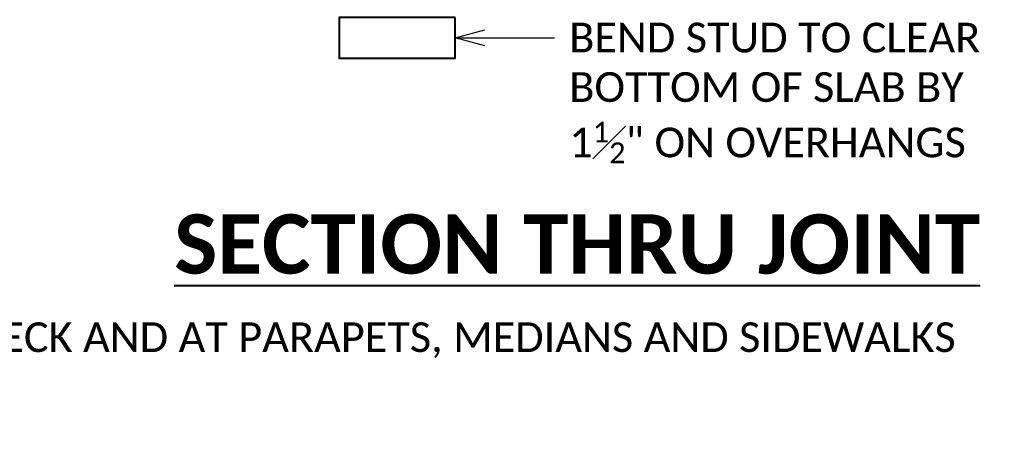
# Model space of a CAD drawing. Header units: metres. Extents: x -138 to 797, y -50 to 519.
# Tile 76 of 256: x -64 to -14, y 26 to 47. Entities that reach past the tile are written whole.
import ezdxf
from ezdxf import colors
from ezdxf.entities.mleader import LeaderData, LeaderLine
from ezdxf.enums import TextEntityAlignment as Align
from ezdxf.math import Vec2, Vec3

# ---------------------------------------------------------------- set-up
doc = ezdxf.new("R2010")
doc.units = ezdxf.units.M
doc.header["$MEASUREMENT"] = 0
for name, color, linetype, lineweight in [('B_ANNO_DIM', 7, 'Continuous', 18), ('B_ANNO_TEXT', 7, 'Continuous', 18), ('B_ANNO_TEXT_TITLE', 7, 'Continuous', 40), ('B_DETAIL_OBJ', 7, 'Continuous', 40)]:
    doc.layers.add(name, color=color, linetype=linetype, lineweight=lineweight)
doc.styles.add('Annotative', font='calibri.ttf', dxfattribs={"height": 0.0625})
doc.styles.get("Standard").update_dxf_attribs({"font": 'calibri.ttf'})
doc.styles.add('Title', font='calibrib.ttf', dxfattribs={"height": 0.125})

# ---------------------------------------------------------------- blocks, each defined once
blk = doc.blocks.new('_Open30')
at = {"color": 0, "linetype": 'ByBlock', "lineweight": -2}
for p, q in [((-1, 0.268), (0, 0)), ((0, 0), (-1, -0.268)), ((0, 0), (-1, 0))]:
    blk.add_line(p, q, dxfattribs=at)
blk = doc.blocks.new('INS_JTSS_ATGRSDWK+SS_BASE')
at = {"layer": 'B_DETAIL_OBJ', "flags": 128}
blk.add_lwpolyline([(70.8967, -219.4141), (65.0327, -219.4141), (65.0327, -221.4581), (70.8967, -221.4581)], close=True, dxfattribs=at)
at = {"style": 'Annotative'}
blk.add_attdef('DIM12', text='', height=1.5, rotation=90, dxfattribs=at).set_placement((9.8635, -92.4421), align=Align.MIDDLE_CENTER)
at = {"layer": 'B_ANNO_DIM', "lineweight": 30}
for tag, p in [('BAR1', (10.7294, -248.1165)), ('BAR3', (129.0984, -257.5272))]:
    blk.add_attdef(tag, text='', height=1.5, dxfattribs=at).set_placement(p, align=Align.TOP_LEFT)
at = {"layer": 'B_ANNO_DIM', "style": 'Annotative'}
for tag, p in [('BAR2', (96.1024, -274.8563)), ('BAR4', (122.9444, -296.1127))]:
    blk.add_attdef(tag, text='', height=1.5, dxfattribs=at).set_placement(p, align=Align.TOP_LEFT)
at = {"layer": 'B_ANNO_TEXT', "insert": (1.8454, -234.8137), "char_height": 1.5, "width": 109.373303, "attachment_point": 1, "line_spacing_factor": 0.9, "style": 'Annotative'}
blk.add_mtext('\\pxqc;EXTERIOR GIRDER TO EDGE OF DECK AND AT PARAPETS, MEDIANS AND SIDEWALKS', dxfattribs=at)
at = {"layer": 'B_ANNO_TEXT', "style": 'Annotative'}
for tag, p in [('SS', (321.0554, -84.683)), ('BID#', (275.9705, -312.1489))]:
    blk.add_attdef(tag, p, '', height=1.5, dxfattribs=at)
at = {"layer": 'B_ANNO_TEXT_TITLE', "insert": (56.6861, -229.3536, -1.6845), "char_height": 3, "attachment_point": 1, "line_spacing_factor": 0.8, "style": 'Title'}
blk.add_mtext('\\pxqc;{\\LSECTION THRU JOINT}', dxfattribs=at)
at = {"layer": 'B_ANNO_DIM'}
ml = blk.add_multileader_mtext('Standard', dxfattribs=at)
ml.set_content('\\A1;BEND STUD TO CLEAR\\PBOTTOM OF SLAB BY\\P1{\\H0.7x;\\S1#2;}" ON OVERHANGS', color=256)
ml.set_leader_properties()
ml.set_arrow_properties(name='OPEN30')
ml.build(insert=Vec2(0, 0))
ml.multileader.update_dxf_attribs({"text_right_attachment_type": 3, "dogleg_length": 0.0625, "arrow_head_size": 1.5, "scale": 24})
ctx = ml.context
ctx.base_point, ctx.scale, ctx.char_height, ctx.arrow_head_size, ctx.landing_gap_size, ctx.plane_origin = Vec3(75.9095, -220.4341), 24, 1.5, 1.5, 0.75, Vec3(70.8967, -220.4341)
ctx.right_attachment = 3
notes = []
notes.append((ctx, [(0, (1, 1, 0), (75.0719, -220.4341), (1, 0), 0.8376, [(0, [(70.8967, -220.4341), (75.0719, -220.4341), (75.0719, -220.4341)], 0, [])])]))
ctx.mtext.insert, ctx.mtext.flow_direction = Vec3(76.6595, -219.6732), 5
for ctx, leaders in notes:
    for number, flags, end, landing, length, lines in leaders:
        leader = LeaderData()
        leader.index, (leader.has_last_leader_line, leader.has_dogleg_vector, leader.attachment_direction) = number, flags
        leader.last_leader_point, leader.dogleg_vector, leader.dogleg_length = Vec3(end), Vec3(landing), length
        for number, points, colour, breaks in lines:
            line = LeaderLine()
            line.index, line.vertices, line.color, line.breaks = number, Vec3.list(points), colors.encode_raw_color(colour), breaks
            leader.lines.append(line)
        ctx.leaders.append(leader)

msp = doc.modelspace()

# ---------------------------------------------------------------- block references
msp.add_blockref('INS_JTSS_ATGRSDWK+SS_BASE', (-112.829, 266.839))

doc.saveas('drawing.dxf')
